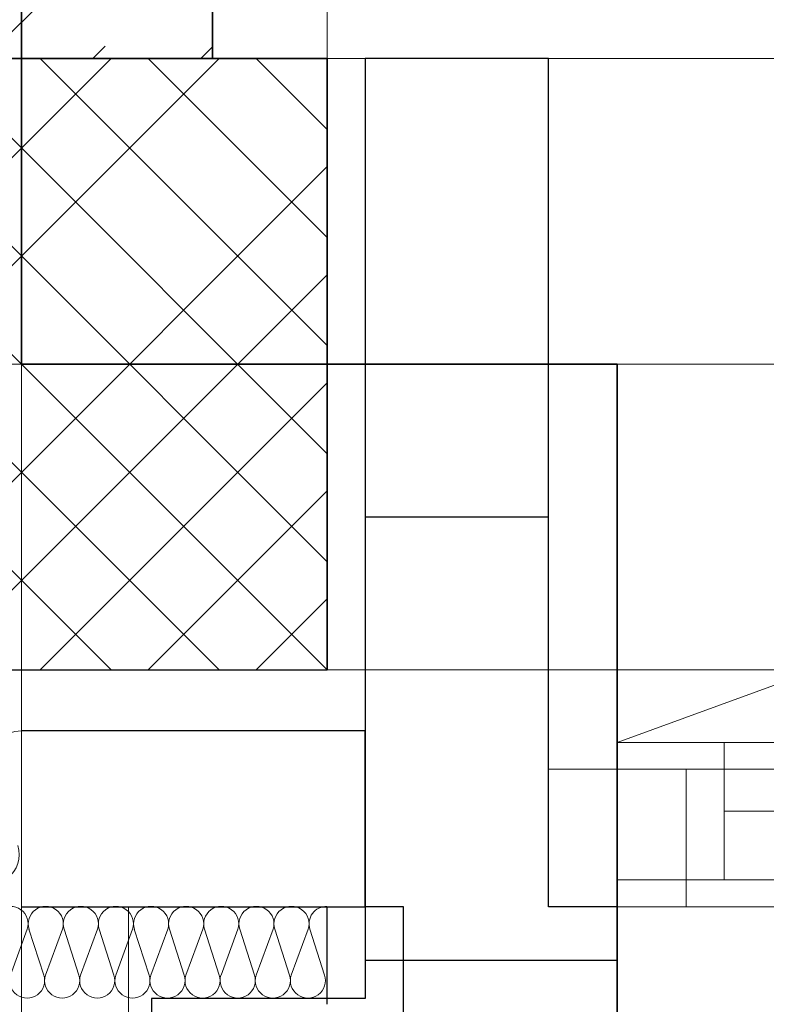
# Model space of a CAD drawing. Extents: x -620 to 300, y 62 to 1112.
# Tile 104 of 235: x -456 to -446, y 376 to 389. Entities that reach past the tile are written whole.
import ezdxf
from ezdxf.lldxf.tags import DXFTag

# ---------------------------------------------------------------- set-up
doc = ezdxf.new("R2010")
doc.units = 0
doc.layers.get('0').update_dxf_attribs({"lineweight": 13})
for name, color, linetype, lineweight, true_color in [('30 -33 Aussenwände- 3 Aussenstützen', 7, 'Continuous', 50, 0x0000dd), ('30 -33 Aussenwände- 7 Fassade_ Elemente', 7, 'Continuous', 9, 0x00aacc), ('30 -34 Innenwände- 1 tragend', 7, 'Continuous', 13, 0xdd0806), ('30 -35 Decken- 1 Konstruktion-Träger- Stahlbeton', 7, 'Continuous', 13, 0x33aa00), ('30 -36 Dächer- 1 Konstruktion', 7, 'Continuous', 35, 0x6666cc), ('70 -72 Beschriftung- 1 Beschriftung allgemein', 7, 'Continuous', 9, 0xff6633)]:
    doc.layers.add(name, color=color, linetype=linetype, lineweight=lineweight, true_color=true_color)
doc.layers.add('70 -71 Achsen- 1 Gebäudeachsen', color=7, linetype='STRICHPUNKT2-A06CPVE5L0', lineweight=18)
tags = doc.linetypes.add('grob-A06CPVE1L0', pattern=[14, 3, -8, 3]).pattern_tags.tags
tags[8:9] = [DXFTag(74, 4), DXFTag(75, 0), DXFTag(340, '0'), DXFTag(46, 0.0), DXFTag(50, 0.0), DXFTag(44, 0.0), DXFTag(45, 0.0)]
tags[6:7] = [DXFTag(74, 4), DXFTag(75, 0), DXFTag(340, '0'), DXFTag(46, 0.0), DXFTag(50, 0.0), DXFTag(44, 0.0), DXFTag(45, 0.0)]
tags[4:5] = [DXFTag(74, 4), DXFTag(75, 0), DXFTag(340, '0'), DXFTag(46, 0.0), DXFTag(50, 0.0), DXFTag(44, 0.0), DXFTag(45, 0.0)]
tags = doc.linetypes.add('STRICHPUNKT2-A06CPVE5L0', pattern=[12.7, 6.35, -3.175, 0, -3.175]).pattern_tags.tags
tags[10:11] = [DXFTag(74, 4), DXFTag(75, 0), DXFTag(340, '0'), DXFTag(46, 0.0), DXFTag(50, 0.0), DXFTag(44, 0.0), DXFTag(45, 0.0)]
tags[8:9] = [DXFTag(74, 4), DXFTag(75, 0), DXFTag(340, '0'), DXFTag(46, 0.0), DXFTag(50, 0.0), DXFTag(44, 0.0), DXFTag(45, 0.0)]
tags[6:7] = [DXFTag(74, 4), DXFTag(75, 0), DXFTag(340, '0'), DXFTag(46, 0.0), DXFTag(50, 0.0), DXFTag(44, 0.0), DXFTag(45, 0.0)]
tags[4:5] = [DXFTag(74, 4), DXFTag(75, 0), DXFTag(340, '0'), DXFTag(46, 0.0), DXFTag(50, 0.0), DXFTag(44, 0.0), DXFTag(45, 0.0)]

# ---------------------------------------------------------------- blocks, each defined once
blk = doc.blocks.new('Referenz-A06CPVE6L0')
at = {"layer": '30 -33 Aussenwände- 3 Aussenstützen', "color": 0, "lineweight": 9}
for p, q in [((-459.579, 388.453), (-451.579, 380.453)), ((-452.993, 388.453), (-459.579, 381.868)), ((-454.407, 388.453), (-459.579, 383.282)), ((-458.164, 388.453), (-451.579, 381.868)), ((-456.75, 388.453), (-451.579, 383.282)), ((-455.336, 388.453), (-451.579, 384.696)), ((-453.922, 388.453), (-451.579, 386.11)), ((-452.507, 388.453), (-451.579, 387.524)), ((-459.579, 387.039), (-452.993, 380.453)), ((-451.579, 387.039), (-458.164, 380.453)), ((-459.579, 385.625), (-454.407, 380.453)), ((-451.579, 385.625), (-456.75, 380.453)), ((-455.579, 385.453), (-455.579, 383.453)), ((-456.579, 384.453), (-454.579, 384.453)), ((-451.579, 384.211), (-455.336, 380.453)), ((-451.579, 382.797), (-453.922, 380.453)), ((-451.579, 381.382), (-452.507, 380.453))]:
    blk.add_line(p, q, dxfattribs=at)
at = {"layer": '30 -33 Aussenwände- 3 Aussenstützen', "color": 0, "linetype": 'Continuous', "lineweight": 25, "ltscale": 0.25}
for p, q in [((-451.579, 388.453), (-459.579, 388.453)), ((-451.579, 380.453), (-451.579, 388.453)), ((-459.579, 380.453), (-451.579, 380.453))]:
    blk.add_line(p, q, dxfattribs=at)
at = {"layer": '30 -33 Aussenwände- 7 Fassade_ Elemente', "color": 0, "linetype": 'Continuous', "ltscale": 0.13}
for p, q in [((-451.079, 377.353), (-451.079, 388.453)), ((-451.079, 388.453), (-295.079, 388.453)), ((-455.579, 383.453), (-455.579, 385.453)), ((-455.579, 385.453), (-455.579, 383.453)), ((-455.579, 383.453), (-455.579, 385.453)), ((-454.579, 384.453), (-456.579, 384.453)), ((-456.579, 384.453), (-454.579, 384.453)), ((-456.579, 384.453), (-454.579, 384.453)), ((-424.979, 379.503), (-447.779, 379.503)), ((-447.779, 379.503), (-447.779, 377.703)), ((-424.279, 379.153), (-448.679, 379.153)), ((-448.679, 379.153), (-448.679, 377.353)), ((-447.779, 377.703), (-424.979, 377.703)), ((-454.179, 372.513), (-454.179, 377.353)), ((-454.179, 377.353), (-451.079, 377.353)), ((-448.679, 377.353), (-424.279, 377.353)), ((-455.725, 376.457), (-455.503, 377.057)), ((-455.481, 377.057), (-455.288, 376.457)), ((-455.265, 376.457), (-455.043, 377.057)), ((-455.021, 377.057), (-454.828, 376.457)), ((-454.806, 376.457), (-454.584, 377.057)), ((-454.561, 377.057), (-454.369, 376.457)), ((-454.346, 376.457), (-454.124, 377.057)), ((-454.102, 377.057), (-453.909, 376.457)), ((-453.886, 376.457), (-453.665, 377.057)), ((-453.642, 377.057), (-453.449, 376.457)), ((-453.427, 376.457), (-453.205, 377.057)), ((-453.182, 377.057), (-452.99, 376.457)), ((-452.967, 376.457), (-452.745, 377.057)), ((-452.723, 377.057), (-452.53, 376.457)), ((-452.508, 376.457), (-452.286, 377.057)), ((-452.508, 376.457), (-452.286, 377.057)), ((-452.263, 377.057), (-452.07, 376.457)), ((-452.263, 377.057), (-452.07, 376.457)), ((-452.048, 376.457), (-451.826, 377.057)), ((-451.804, 377.057), (-451.611, 376.457))]:
    blk.add_line(p, q, dxfattribs=at)
at = {"layer": '30 -33 Aussenwände- 7 Fassade_ Elemente', "color": 0, "linetype": 'Continuous', "lineweight": 25, "ltscale": 0.25}
for p, q in [((-448.679, 388.453), (-451.079, 388.453)), ((-451.079, 388.453), (-451.079, 382.453)), ((-448.679, 382.453), (-448.679, 388.453)), ((-448.679, 382.453), (-451.079, 382.453)), ((-451.079, 382.453), (-451.079, 376.653)), ((-448.679, 377.353), (-448.679, 382.453)), ((-451.079, 379.653), (-455.579, 379.653)), ((-451.079, 377.353), (-451.079, 379.653)), ((-455.579, 377.353), (-451.079, 377.353)), ((-451.582, 377.357), (-451.582, 376.077)), ((-451.079, 377.353), (-451.079, 376.153)), ((-450.579, 377.353), (-451.079, 377.353)), ((-450.579, 373.513), (-450.579, 377.353)), ((-447.779, 377.353), (-448.679, 377.353)), ((-447.779, 376.653), (-447.779, 377.353)), ((-451.079, 376.653), (-447.779, 376.653)), ((-451.079, 376.153), (-453.879, 376.153)), ((-453.879, 376.153), (-453.879, 373.513))]:
    blk.add_line(p, q, dxfattribs=at)
at = {"layer": '30 -33 Aussenwände- 7 Fassade_ Elemente', "color": 0, "linetype": 'grob-A06CPVE1L0', "ltscale": 0.13}
blk.add_line((-447.779, 379.503), (-426.354, 387.301), dxfattribs=at)
at = {"layer": '30 -33 Aussenwände- 7 Fassade_ Elemente', "color": 0, "linetype": 'Continuous', "lineweight": 18, "ltscale": 0.18}
for p, q in [((-446.379, 379.503), (-447.779, 379.503)), ((-447.779, 379.503), (-447.779, 377.703)), ((-446.379, 377.703), (-446.379, 379.503)), ((-446.879, 379.153), (-448.679, 379.153)), ((-448.679, 379.153), (-448.679, 377.353)), ((-446.879, 377.353), (-446.879, 379.153)), ((-426.379, 378.603), (-446.379, 378.603)), ((-447.779, 377.703), (-446.379, 377.703)), ((-448.679, 377.353), (-446.879, 377.353))]:
    blk.add_line(p, q, dxfattribs=at)
at = {"layer": '30 -33 Aussenwände- 7 Fassade_ Elemente', "color": 0, "linetype": 'Continuous', "ltscale": 0.13}
for centre, major_axis, end_param in [((-455.583, 379.27), (0.006, 0.383), 1.896254), ((-455.991, 378.036), (-0.364, 0.118), 3.765224), ((-455.722, 377.127), (0.219, -0.07), 3.764652), ((-455.262, 377.127), (0.219, -0.07), 3.764652), ((-454.802, 377.127), (0.219, -0.07), 3.764652), ((-454.343, 377.127), (0.219, -0.07), 3.764652), ((-453.883, 377.127), (0.219, -0.07), 3.764652), ((-453.424, 377.127), (0.219, -0.07), 3.764652), ((-452.964, 377.127), (0.219, -0.07), 3.764652), ((-452.504, 377.127), (0.219, -0.07), 3.764652), ((-452.504, 377.127), (0.219, -0.07), 3.764652), ((-452.045, 377.127), (0.219, -0.07), 3.764652), ((-452.045, 377.127), (0.219, -0.07), 3.764652), ((-451.585, 377.127), (0.003, 0.23), 1.896254), ((-455.506, 376.386), (-0.219, 0.07), 3.765224), ((-455.047, 376.386), (-0.219, 0.07), 3.765224), ((-454.587, 376.386), (-0.219, 0.07), 3.765224), ((-454.127, 376.386), (-0.219, 0.07), 3.765224), ((-453.668, 376.386), (-0.219, 0.07), 3.765224), ((-453.208, 376.386), (-0.219, 0.07), 3.765224), ((-452.749, 376.386), (-0.219, 0.07), 3.765224), ((-452.289, 376.386), (-0.219, 0.07), 3.765224), ((-452.289, 376.386), (-0.219, 0.07), 3.765224), ((-451.829, 376.386), (-0.219, 0.07), 3.765224)]:
    blk.add_ellipse(centre, major_axis=major_axis, ratio=1, start_param=0, end_param=end_param, dxfattribs=at)
at = {"layer": '30 -34 Innenwände- 1 tragend', "color": 0, "lineweight": 35}
blk.add_line((-453.079, 545.453), (-453.079, 388.453), dxfattribs=at)
at = {"layer": '30 -34 Innenwände- 1 tragend', "color": 0, "linetype": 'Continuous', "lineweight": -2, "ltscale": 0.13}
blk.add_line((-453.079, 545.453), (-453.079, 388.453), dxfattribs=at)
at = {"layer": '30 -34 Innenwände- 1 tragend', "color": 0, "lineweight": 9}
for p, q in [((-456.058, 388.453), (-453.079, 391.433)), ((-456.058, 388.453), (-453.079, 391.433)), ((-454.644, 388.453), (-454.482, 388.615)), ((-454.644, 388.453), (-454.482, 388.615)), ((-453.23, 388.453), (-453.079, 388.605)), ((-453.23, 388.453), (-453.079, 388.605))]:
    blk.add_line(p, q, dxfattribs=at)
at = {"layer": '30 -35 Decken- 1 Konstruktion-Träger- Stahlbeton', "color": 0, "linetype": 'grob-A06CPVE1L0', "lineweight": -2, "ltscale": 0.13}
for p, q in [((-451.579, 388.453), (-451.579, 770.453)), ((-451.579, 388.453), (35.421, 388.453)), ((-451.579, 380.453), (35.421, 380.453))]:
    blk.add_line(p, q, dxfattribs=at)
at = {"layer": '30 -35 Decken- 1 Konstruktion-Träger- Stahlbeton', "color": 0, "lineweight": 35}
for p, q in [((-459.579, 388.453), (-451.579, 388.453)), ((-451.579, 388.453), (-451.579, 380.453))]:
    blk.add_line(p, q, dxfattribs=at)
at = {"layer": '30 -36 Dächer- 1 Konstruktion', "color": 0, "linetype": 'Continuous', "ltscale": 0.35}
for p, q in [((-455.579, 384.453), (-455.579, 770.453)), ((-447.779, 384.453), (-455.579, 384.453)), ((-447.779, 211.653), (-447.779, 384.453))]:
    blk.add_line(p, q, dxfattribs=at)
at = {"layer": '30 -36 Dächer- 1 Konstruktion', "color": 0, "lineweight": 25}
for p, q in [((-455.579, 770.453), (-455.579, 384.453)), ((-455.579, 384.453), (-455.579, 770.453)), ((-455.579, 384.453), (-455.579, 770.453)), ((-455.579, 384.453), (-447.779, 384.453)), ((-447.779, 384.453), (-455.579, 384.453)), ((-447.779, 384.453), (-455.579, 384.453)), ((-455.579, 384.453), (-447.779, 384.453)), ((-447.779, 384.453), (-447.779, 211.653)), ((-447.779, 211.653), (-447.779, 384.453)), ((-447.779, 211.653), (-447.779, 384.453)), ((-447.779, 384.453), (-447.779, 211.653))]:
    blk.add_line(p, q, dxfattribs=at)
at = {"layer": '30 -36 Dächer- 1 Konstruktion', "color": 0, "lineweight": 5}
for p, q in [((-455.579, 770.453), (-455.579, 384.453)), ((-455.579, 384.453), (-455.579, 770.453)), ((-455.579, 384.453), (-455.579, 770.453)), ((-455.579, 384.453), (-447.779, 384.453)), ((-447.779, 384.453), (-455.579, 384.453)), ((-447.779, 384.453), (-455.579, 384.453)), ((-455.579, 384.453), (-447.779, 384.453)), ((-447.779, 384.453), (-447.779, 211.653)), ((-447.779, 211.653), (-447.779, 384.453)), ((-447.779, 211.653), (-447.779, 384.453)), ((-447.779, 384.453), (-447.779, 211.653))]:
    blk.add_line(p, q, dxfattribs=at)
at = {"layer": '30 -36 Dächer- 1 Konstruktion', "color": 0, "lineweight": -2}
for p, q in [((-455.579, 770.453), (-455.579, 384.453)), ((-455.579, 384.453), (-455.579, 770.453)), ((-455.579, 384.453), (-455.579, 770.453)), ((-455.579, 384.453), (-447.779, 384.453)), ((-447.779, 384.453), (-455.579, 384.453)), ((-447.779, 384.453), (-455.579, 384.453)), ((-455.579, 384.453), (-447.779, 384.453)), ((-447.779, 384.453), (-447.779, 211.653)), ((-447.779, 211.653), (-447.779, 384.453)), ((-447.779, 211.653), (-447.779, 384.453)), ((-447.779, 384.453), (-447.779, 211.653))]:
    blk.add_line(p, q, dxfattribs=at)
at = {"layer": '30 -36 Dächer- 1 Konstruktion', "color": 0}
for p, q in [((-455.579, 384.453), (-455.579, 770.453)), ((-447.779, 384.453), (-455.579, 384.453)), ((-447.779, 211.653), (-447.779, 384.453))]:
    blk.add_line(p, q, dxfattribs=at)
at = {"layer": '70 -71 Achsen- 1 Gebäudeachsen', "color": 0, "linetype": 'STRICHPUNKT2-A06CPVE5L0', "ltscale": 0.18}
for p, q in [((-455.579, 1084.393), (-455.579, 84.953)), ((-538.631, 384.453), (76.595, 384.453))]:
    blk.add_line(p, q, dxfattribs=at)
at = {"layer": '70 -72 Beschriftung- 1 Beschriftung allgemein', "color": 0, "linetype": 'Continuous', "ltscale": 0.13}
blk.add_line((-455.579, 380.453), (-459.579, 380.453), dxfattribs=at)

msp = doc.modelspace()

# ---------------------------------------------------------------- block references
at = {"color": 8, "lineweight": 13, "ltscale": 0.13, "true_color": 0x808080}
msp.add_blockref('Referenz-A06CPVE6L0', (0, 0), dxfattribs=at)

doc.saveas('drawing.dxf')
